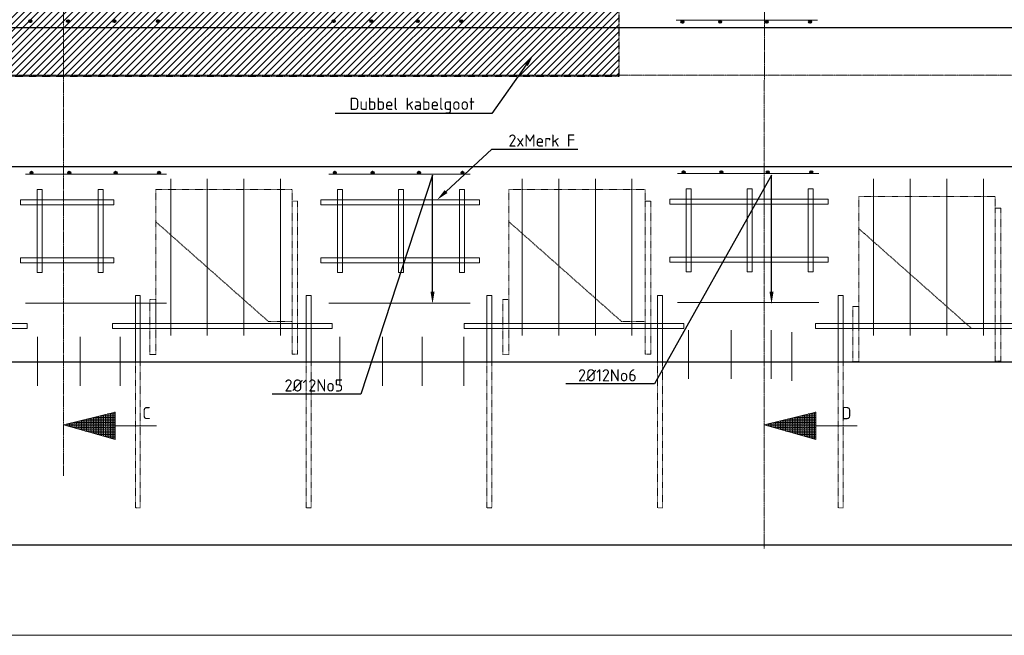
# Model space of a CAD drawing. Header units: millimetres. Extents: x -8028558 to 327273, y -63352 to 83293.
# Tile 156 of 195: x 245199 to 249233, y 7875 to 10398. Entities that reach past the tile are written whole.
import ezdxf
from ezdxf import colors
from ezdxf.entities.mleader import LeaderData, LeaderLine
from ezdxf.math import Vec2, Vec3

# ---------------------------------------------------------------- set-up
doc = ezdxf.new("R2010")
doc.units = ezdxf.units.MM
doc.linetypes.add('NLCS-HIDDEN', pattern=[4, 2, -2])
doc.linetypes.add('XX-AFBREEK', pattern=[7, 4, -1, 1, -1])
for name, color, linetype, lineweight in [('B-CO-BC-AFBREEKLIJN-G', 7, 'XX-AFBREEK', 18), ('B-CO-BC-BETONVORM-GD', 90, 'Continuous', 25), ('B-CO-BC-BETONVORM_GEWAPEND-T70', 210, 'Continuous', 70), ('B-CO-BC-WAPENING-G', 170, 'Continuous', 18), ('B-CO-BC-WAPENING-GD', 130, 'Continuous', 25), ('B-CO-BC-WAPENING_HOOFDWAPENING-G', 170, 'Continuous', 18), ('B-CO-BC-WAPENING_HOOFDWAPENING-GN', 140, 'NLCS-HIDDEN', 13), ('B-CO-KL-OVERIG_MANTELBUIS - CENTREERLIJN-GD', 8, 'NLCS-HIDDEN', 25), ('B-CO-SC-STAALVORM-AD', 252, 'Continuous', 18), ('N-CO-BC-WAPENING_LOOPLIJN-G', 10, 'Continuous', 18), ('X-XX-AL-VERWIJZING-T25', 7, 'Continuous', 25)]:
    doc.layers.add(name, color=color, linetype=linetype, lineweight=lineweight)
doc.layers.add('B-CO-BC-KABELGOOT-A', color=253, linetype='Continuous', lineweight=25, transparency=0.6)
doc.styles.add('NLCS-ISO-MM20-T25', font='NLCS-ISO.ttf', dxfattribs={"height": 50})
pattern_1 = [(45, (-5, 0), (-2.828427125, 2.828427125), []), (45, (-5, 2.4284), (-2.828427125, 2.828427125), []), (45, (-5, 2.5284), (-2.828427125, 2.828427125), []), (45, (-5, 2.6284), (-2.828427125, 2.828427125), [])]
pattern_2 = [(45, (0, 0), (-2.828427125, 2.828427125), []), (45, (0, 2.4284), (-2.828427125, 2.828427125), []), (45, (0, 2.5284), (-2.828427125, 2.828427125), []), (45, (0, 2.6284), (-2.828427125, 2.828427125), [])]

msp = doc.modelspace()

# ---------------------------------------------------------------- hatches: boundary and pattern name
at = {"layer": 'B-CO-BC-KABELGOOT-A'}
h = msp.add_hatch(dxfattribs=at)
h.set_pattern_fill('ACO-BETON_GEWAPEND-SODMM', color=256, scale=10, pattern_type=2)
h.set_pattern_definition([(45, (0, 0), (-14.1421356, 14.1421356), [])])
h.paths.add_polyline_path([(246990, 12738.7), (246975.3, 10735.1), (243145.2, 10735.1), (243148.5, 8994.7), (243825, 8994.7), (243825, 10166.9), (247655, 10166.9), (247655, 12738.7)])
at = {"layer": 'B-CO-SC-STAALVORM-AD'}
h = msp.add_hatch(dxfattribs=at)
h.set_pattern_fill('ACO-STAAL', color=256, pattern_type=2)
h.set_pattern_definition(pattern_1)
h.paths.add_polyline_path([(245248, 10392.1, -1), (245236, 10392.1, -1)])
h = msp.add_hatch(dxfattribs=at)
h.set_pattern_fill('ACO-STAAL', color=256, pattern_type=2)
h.set_pattern_definition(pattern_1)
h.paths.add_polyline_path([(245402.6, 10392.1, -1), (245390.6, 10392.1, -1)])
h = msp.add_hatch(dxfattribs=at)
h.set_pattern_fill('ACO-STAAL', color=256, pattern_type=2)
h.set_pattern_definition(pattern_1)
h.paths.add_polyline_path([(245592.7, 10392.1, -1), (245580.7, 10392.1, -1)])
h = msp.add_hatch(dxfattribs=at)
h.set_pattern_fill('ACO-STAAL', color=256, pattern_type=2)
h.set_pattern_definition(pattern_1)
h.paths.add_polyline_path([(245770.9, 10392.1, -1), (245758.9, 10392.1, -1)])
h = msp.add_hatch(dxfattribs=at)
h.set_pattern_fill('ACO-STAAL', color=256, pattern_type=2)
h.set_pattern_definition(pattern_1)
h.paths.add_polyline_path([(246491, 10392.1, -1), (246479, 10392.1, -1)])
h = msp.add_hatch(dxfattribs=at)
h.set_pattern_fill('ACO-STAAL', color=256, pattern_type=2)
h.set_pattern_definition(pattern_1)
h.paths.add_polyline_path([(246645.7, 10392.1, -1), (246633.7, 10392.1, -1)])
h = msp.add_hatch(dxfattribs=at)
h.set_pattern_fill('ACO-STAAL', color=256, pattern_type=2)
h.set_pattern_definition(pattern_1)
h.paths.add_polyline_path([(246835.7, 10392.1, -1), (246823.7, 10392.1, -1)])
h = msp.add_hatch(dxfattribs=at)
h.set_pattern_fill('ACO-STAAL', color=256, pattern_type=2)
h.set_pattern_definition(pattern_1)
h.paths.add_polyline_path([(247014, 10392.1, -1), (247002, 10392.1, -1)])
h = msp.add_hatch(dxfattribs=at)
h.set_pattern_fill('ACO-STAAL', color=256, pattern_type=2)
h.set_pattern_definition(pattern_1)
h.paths.add_polyline_path([(247920.1, 10389.8, -1), (247908.1, 10389.8, -1)])
h = msp.add_hatch(dxfattribs=at)
h.set_pattern_fill('ACO-STAAL', color=256, pattern_type=2)
h.set_pattern_definition(pattern_1)
h.paths.add_polyline_path([(248074.7, 10389.8, -1), (248062.7, 10389.8, -1)])
h = msp.add_hatch(dxfattribs=at)
h.set_pattern_fill('ACO-STAAL', color=256, pattern_type=2)
h.set_pattern_definition(pattern_1)
h.paths.add_polyline_path([(248264.7, 10389.8, -1), (248252.7, 10389.8, -1)])
h = msp.add_hatch(dxfattribs=at)
h.set_pattern_fill('ACO-STAAL', color=256, pattern_type=2)
h.set_pattern_definition(pattern_1)
h.paths.add_polyline_path([(248443, 10389.8, -1), (248431, 10389.8, -1)])
h = msp.add_hatch(dxfattribs=at)
h.set_pattern_fill('ACO-STAAL', color=256, pattern_type=2)
h.set_pattern_definition(pattern_2)
h.paths.add_polyline_path([(245253, 9770.9, 1), (245241, 9770.9, 1)])
h = msp.add_hatch(dxfattribs=at)
h.set_pattern_fill('ACO-STAAL', color=256, pattern_type=2)
h.set_pattern_definition(pattern_2)
h.paths.add_polyline_path([(245407.6, 9770.9, 1), (245395.6, 9770.9, 1)])
h = msp.add_hatch(dxfattribs=at)
h.set_pattern_fill('ACO-STAAL', color=256, pattern_type=2)
h.set_pattern_definition(pattern_2)
h.paths.add_polyline_path([(245597.7, 9770.9, 1), (245585.7, 9770.9, 1)])
h = msp.add_hatch(dxfattribs=at)
h.set_pattern_fill('ACO-STAAL', color=256, pattern_type=2)
h.set_pattern_definition(pattern_2)
h.paths.add_polyline_path([(245775.9, 9770.9, 1), (245763.9, 9770.9, 1)])
h = msp.add_hatch(dxfattribs=at)
h.set_pattern_fill('ACO-STAAL', color=256, pattern_type=2)
h.set_pattern_definition(pattern_2)
h.paths.add_polyline_path([(246496, 9770.9, 1), (246484, 9770.9, 1)])
h = msp.add_hatch(dxfattribs=at)
h.set_pattern_fill('ACO-STAAL', color=256, pattern_type=2)
h.set_pattern_definition(pattern_2)
h.paths.add_polyline_path([(246650.7, 9770.9, 1), (246638.7, 9770.9, 1)])
h = msp.add_hatch(dxfattribs=at)
h.set_pattern_fill('ACO-STAAL', color=256, pattern_type=2)
h.set_pattern_definition(pattern_2)
h.paths.add_polyline_path([(246840.7, 9770.9, 1), (246828.7, 9770.9, 1)])
h = msp.add_hatch(dxfattribs=at)
h.set_pattern_fill('ACO-STAAL', color=256, pattern_type=2)
h.set_pattern_definition(pattern_2)
h.paths.add_polyline_path([(247019, 9770.9, 1), (247007, 9770.9, 1)])
h = msp.add_hatch(dxfattribs=at)
h.set_pattern_fill('ACO-STAAL', color=256, pattern_type=2)
h.set_pattern_definition(pattern_2)
h.paths.add_polyline_path([(247925.1, 9773.2, 1), (247913.1, 9773.2, 1)])
h = msp.add_hatch(dxfattribs=at)
h.set_pattern_fill('ACO-STAAL', color=256, pattern_type=2)
h.set_pattern_definition(pattern_2)
h.paths.add_polyline_path([(248079.7, 9773.2, 1), (248067.7, 9773.2, 1)])
h = msp.add_hatch(dxfattribs=at)
h.set_pattern_fill('ACO-STAAL', color=256, pattern_type=2)
h.set_pattern_definition(pattern_2)
h.paths.add_polyline_path([(248269.7, 9773.2, 1), (248257.7, 9773.2, 1)])
h = msp.add_hatch(dxfattribs=at)
h.set_pattern_fill('ACO-STAAL', color=256, pattern_type=2)
h.set_pattern_definition(pattern_2)
h.paths.add_polyline_path([(248448, 9773.2, 1), (248436, 9773.2, 1)])
at = {"layer": 'N-CO-BC-WAPENING_LOOPLIJN-G', "ltscale": 500, "true_color": 0x636466}
h = msp.add_hatch(dxfattribs=at)
h.set_pattern_fill('ANGLE', color=251)
h.set_pattern_definition([(0, (-1422971.218, -156412.8926), (0, 6.985), [5.08, -1.905]), (90, (-1422971.218, -156412.8926), (-6.985, 4e-16), [5.08, -1.905])])
h.paths.add_polyline_path([(245590.4, 8677.8), (245590.4, 8790.3), (245379, 8737.5), (245379, 8737.2)])
h = msp.add_hatch(dxfattribs=at)
h.set_pattern_fill('ANGLE', color=251)
h.set_pattern_definition([(0, (-1420100.254, -156412.8926), (0, 6.985), [5.08, -1.905]), (90, (-1420100.254, -156412.8926), (-6.985, 4e-16), [5.08, -1.905])])
h.paths.add_polyline_path([(248461.3, 8677.8), (248461.3, 8790.3), (248249.9, 8737.5), (248249.9, 8737.2)])

# ---------------------------------------------------------------- linework, layer by layer
at = {"layer": 'B-CO-BC-AFBREEKLIJN-G', "flags": 128}
for points in [[(245378.4, 8529.2), (245379, 13229.5)], [(248249.4, 8230.9), (248249.9, 12646.3)], [(263813.8, 10171.4), (241819.5, 10171.4)]]:
    msp.add_lwpolyline(points, dxfattribs=at)
at = {"layer": 'B-CO-BC-BETONVORM-GD', "flags": 128}
for points in [[(262329.6, 10364.7), (243125.6, 10364.7)], [(262329.6, 9794.7), (243104.6, 9794.7)], [(262329.6, 8994.7), (242955.6, 8994.7)], [(244180.6, 8246.4), (262329.6, 8246.4)], [(244914.4, 7875.3), (262329.6, 7876.9)], [(244935.4, 7875.3), (262329.6, 7876.9)]]:
    msp.add_lwpolyline(points, dxfattribs=at)
at = {"layer": 'B-CO-BC-WAPENING-G', "flags": 128}
for points in [[(245590.4, 8734), (245758.9, 8734)], [(248461.3, 8734), (248629.8, 8734)]]:
    msp.add_lwpolyline(points, dxfattribs=at)
at = {"layer": 'B-CO-BC-WAPENING-GD'}
for centre in [(245242, 10392.1), (245396.6, 10392.1), (245586.7, 10392.1), (245764.9, 10392.1), (246485, 10392.1), (246639.7, 10392.1), (246829.7, 10392.1), (247008, 10392.1), (247914.1, 10389.8), (248068.7, 10389.8), (248258.7, 10389.8), (248437, 10389.8), (245247, 9770.9), (245401.6, 9770.9), (245591.7, 9770.9), (245769.9, 9770.9), (246490, 9770.9), (246644.7, 9770.9), (246834.7, 9770.9), (247013, 9770.9), (247919.1, 9773.2), (248073.7, 9773.2), (248263.7, 9773.2), (248442, 9773.2)]:
    msp.add_circle(centre, 6, dxfattribs=at)
at = {"layer": 'B-CO-BC-WAPENING_HOOFDWAPENING-G', "flags": 128}
for points in [[(248467.8, 10395.9), (247888.9, 10395.9)], [(245800.7, 9764.8), (245221.8, 9764.8)], [(247043.8, 9764.8), (246464.8, 9764.8)], [(248472.8, 9767.2), (247893.9, 9767.2)], [(245817.4, 9104.2), (245817.4, 9745.8)], [(245967.4, 9104.2), (245967.4, 9745.8)], [(246117.4, 9104.2), (246117.4, 9745.8)], [(246267.4, 9104.2), (246267.4, 9745.8)], [(247257.4, 9104.2), (247257.4, 9745.8)], [(247407.4, 9104.2), (247407.4, 9745.8)], [(247557.4, 9104.2), (247557.4, 9745.8)], [(247707.4, 9104.2), (247707.4, 9745.8)], [(248697.4, 9104.2), (248697.4, 9745.8)], [(248847.4, 9104.2), (248847.4, 9745.8)], [(248997.4, 9104.2), (248997.4, 9745.8)], [(249147.4, 9104.2), (249147.4, 9745.8)], [(245692.6, 9268.3), (245672.6, 9268.3)], [(245672.6, 9268.3), (245672.6, 8998.3)], [(245692.6, 9268.3), (245692.6, 8998.3)], [(246392.4, 9268.3), (246372.4, 9268.3)], [(246372.4, 9268.3), (246372.4, 8998.3)], [(246392.4, 9268.3), (246392.4, 8998.3)], [(247132.6, 9268.3), (247112.6, 9268.3)], [(247112.6, 9268.3), (247112.6, 8998.3)], [(247132.6, 9268.3), (247132.6, 8998.3)], [(247812.4, 9268.3), (247812.4, 8998.3)], [(247832.4, 9268.3), (247812.4, 9268.3)], [(247832.4, 9268.3), (247832.4, 8998.3)], [(248472.8, 9239.4), (247893.9, 9239.4)], [(248572.6, 9268.3), (248552.6, 9268.3)], [(248552.6, 9268.3), (248552.6, 8998.3)], [(248572.6, 9268.3), (248572.6, 8998.3)], [(245800.7, 9237.1), (245221.8, 9237.1)], [(247043.8, 9237.1), (246464.8, 9237.1)], [(247938.8, 9125.7), (247938.8, 8925.7)], [(248114.3, 9125.7), (248114.3, 8925.7)], [(248277, 9125.7), (248277, 8925.7)], [(248362.3, 9118.3), (248362.3, 8918.3)], [(245271.6, 9098.3), (245271.6, 8898.3)], [(245447.1, 9098.3), (245447.1, 8898.3)], [(245609.8, 9098.3), (245609.8, 8898.3)], [(246509.8, 9098.3), (246509.8, 8898.3)], [(246685.3, 9098.3), (246685.3, 8898.3)], [(246847.9, 9098.3), (246847.9, 8898.3)], [(247018.6, 9098.3), (247018.6, 8898.3)]]:
    msp.add_lwpolyline(points, dxfattribs=at)
at = {"layer": 'B-CO-BC-WAPENING_HOOFDWAPENING-G'}
for points in [[(245290.5, 9702.4), (245270.5, 9702.4), (245270.5, 9362.4), (245290.5, 9362.4)], [(245540.5, 9702.4), (245520.5, 9702.4), (245520.5, 9362.4), (245540.5, 9362.4)], [(246520.8, 9702.4), (246500.8, 9702.4), (246500.8, 9362.4), (246520.8, 9362.4)], [(246770.8, 9702.4), (246750.8, 9702.4), (246750.8, 9362.4), (246770.8, 9362.4)], [(247020.8, 9702.4), (247000.8, 9702.4), (247000.8, 9362.4), (247020.8, 9362.4)], [(247949.8, 9704.7), (247929.8, 9704.7), (247929.8, 9364.7), (247949.8, 9364.7)], [(248199.8, 9704.7), (248179.8, 9704.7), (248179.8, 9364.7), (248199.8, 9364.7)], [(248449.8, 9704.7), (248429.8, 9704.7), (248429.8, 9364.7), (248449.8, 9364.7)], [(247082.7, 9659.8), (246432.7, 9659.8), (246432.7, 9639.8), (247082.7, 9639.8)], [(248511.8, 9662.1), (247861.8, 9662.1), (247861.8, 9642.1), (248511.8, 9642.1)], [(247082.7, 9422.3), (246432.7, 9422.3), (246432.7, 9402.3), (247082.7, 9402.3)], [(248511.8, 9424.6), (247861.8, 9424.6), (247861.8, 9404.6), (248511.8, 9404.6)], [(245229.6, 9153.3), (244329.6, 9153.3), (244329.6, 9133.3), (245229.6, 9133.3)], [(246479.4, 9153.3), (245579.4, 9153.3), (245579.4, 9133.3), (246479.4, 9133.3)], [(247919.4, 9153.3), (247019.4, 9153.3), (247019.4, 9133.3), (247919.4, 9133.3)], [(249359.4, 9153.3), (248459.4, 9153.3), (248459.4, 9133.3), (249359.4, 9133.3)]]:
    msp.add_lwpolyline(points, close=True, dxfattribs=at)
for points in [[(245584.2, 9659.8), (245202.4, 9659.8), (245202.4, 9639.8), (245584.2, 9639.8)], [(245584.2, 9639.8), (245584.2, 9659.8)], [(245584.2, 9422.3), (245202.4, 9422.3), (245202.4, 9402.3), (245584.2, 9402.3)], [(245584.2, 9402.3), (245584.2, 9422.3)]]:
    msp.add_lwpolyline(points, dxfattribs=at)
at = {"layer": 'B-CO-BC-WAPENING_HOOFDWAPENING-GN', "flags": 128}
for points in [[(246315, 9702.6), (245756.4, 9702.6)], [(245756.4, 9702.6), (245756.4, 9161.3)], [(246315, 9653.9), (246315, 9702.6)], [(247761.9, 9702.6), (247203.3, 9702.6)], [(247203.3, 9702.6), (247203.3, 9161.3)], [(247761.9, 9653.9), (247761.9, 9702.6)], [(249196, 9673.9), (248637.4, 9673.9)], [(248637.4, 9673.9), (248637.4, 9132.7)], [(249196, 9625.3), (249196, 9673.9)], [(246217.7, 9161.3), (245756.4, 9570.1)], [(247664.6, 9161.3), (247203.3, 9570.1)], [(249098.7, 9132.7), (248637.4, 9541.4)], [(246315, 9161.3), (246217.7, 9161.3)], [(247761.9, 9161.3), (247664.6, 9161.3)], [(249196, 9132.7), (249098.7, 9132.7)], [(245672.6, 8398.3), (245672.6, 8998.3)], [(245692.6, 8998.3), (245692.6, 8398.3)], [(246372.4, 8398.3), (246372.4, 8998.3)], [(246392.4, 8998.3), (246392.4, 8398.3)], [(247112.6, 8398.3), (247112.6, 8998.3)], [(247132.6, 8998.3), (247132.6, 8398.3)], [(247812.4, 8398.3), (247812.4, 8998.3)], [(247832.4, 8998.3), (247832.4, 8398.3)], [(248552.6, 8398.3), (248552.6, 8998.3)], [(248572.6, 8998.3), (248572.6, 8398.3)], [(245692.6, 8398.3), (245672.6, 8398.3)], [(246392.4, 8398.3), (246372.4, 8398.3)], [(247132.6, 8398.3), (247112.6, 8398.3)], [(247832.4, 8398.3), (247812.4, 8398.3)], [(248572.6, 8398.3), (248552.6, 8398.3)]]:
    msp.add_lwpolyline(points, dxfattribs=at)
at = {"layer": 'B-CO-BC-WAPENING_HOOFDWAPENING-GN'}
for points in [[(246337.3, 9027.9), (246315, 9027.9), (246315, 9653.9), (246337.3, 9653.9)], [(247784.2, 9027.9), (247761.9, 9027.9), (247761.9, 9653.9), (247784.2, 9653.9)], [(249218.3, 8999.3), (249196, 8999.3), (249196, 9625.3), (249218.3, 9625.3)], [(245756.4, 9251.7), (245731.2, 9251.7), (245731.2, 9025.8), (245756.4, 9025.8)], [(247203.3, 9251.7), (247178.1, 9251.7), (247178.1, 9025.8), (247203.3, 9025.8)], [(248637.4, 9223.1), (248612.1, 9223.1), (248612.1, 8997.1), (248637.4, 8997.1)]]:
    msp.add_lwpolyline(points, close=True, dxfattribs=at)
at = {"layer": 'B-CO-KL-OVERIG_MANTELBUIS - CENTREERLIJN-GD', "flags": 128}
msp.add_lwpolyline([(246990, 12738.7), (246975.3, 10735.1), (243145.2, 10735.1), (243148.5, 8994.7), (243825, 8994.7), (243825, 10166.9), (247655, 10166.9), (247655, 12738.7)], close=True, dxfattribs=at)
at = {"layer": 'N-CO-BC-WAPENING_LOOPLIJN-G', "ltscale": 500, "flags": 128}
for points in [[(245378.4, 8737.3), (245590.4, 8790.3)], [(245590.4, 8790.3), (245590.4, 8677.8)], [(248249.4, 8737.3), (248461.3, 8790.3)], [(248461.3, 8790.3), (248461.3, 8677.8)], [(245590.4, 8677.8), (245378.4, 8737.3)], [(248461.3, 8677.8), (248249.4, 8737.3)]]:
    msp.add_lwpolyline(points, dxfattribs=at)

# ---------------------------------------------------------------- texts
at = {"layer": 'B-CO-BC-BETONVORM_GEWAPEND-T70', "ltscale": 500, "char_height": 50, "attachment_point": 3, "style": 'NLCS-ISO-MM20-T25'}
for s, insert in [('C', (245735.5, 8811)), ('D', (248606.5, 8811))]:
    msp.add_mtext_dynamic_manual_height_columns(s, width=332.893, gutter_width=35, heights=[0], dxfattribs=dict(at, insert=insert))

# ---------------------------------------------------------------- leaders
at = {"layer": 'X-XX-AL-VERWIJZING-T25'}
ml = msp.add_multileader_mtext('Standard', dxfattribs=at)
ml.set_content('2xMerk F', color=256, style='NLCS-ISO-MM20-T25')
ml.set_leader_properties(color=256, linetype='ByLayer', lineweight=-1)
ml.build(insert=Vec2(0, 0))
ml.multileader.update_dxf_attribs({"text_left_attachment_type": 5, "text_right_attachment_type": 5, "dogleg_length": 50, "arrow_head_size": 50})
ctx = ml.context
ctx.base_point, ctx.char_height, ctx.arrow_head_size, ctx.landing_gap_size, ctx.plane_origin = Vec3(247183.2, 9868), 50, 50, 18, Vec3(247123.7, 9398.6)
ctx.left_attachment, ctx.right_attachment = 5, 5
notes = []
notes.append((ctx, [(1, (1, 1, 0), (247133.2, 9868), (1, 0), 50, [(0, [(246908.7, 9659.8)], 0, [])])]))
ctx.mtext.insert, ctx.mtext.flow_direction = Vec3(247201.2, 9928), 5
ml = msp.add_multileader_mtext('Standard', dxfattribs=at)
ml.set_content('2Ø12No5', color=256, style='NLCS-ISO-MM20-T25')
ml.set_leader_properties(color=256, linetype='ByLayer', lineweight=-1)
ml.build(insert=Vec2(0, 0))
ml.multileader.update_dxf_attribs({"text_left_attachment_type": 5, "text_right_attachment_type": 5, "dogleg_length": 50, "arrow_head_size": 50})
ctx = ml.context
ctx.base_point, ctx.char_height, ctx.arrow_head_size, ctx.landing_gap_size, ctx.plane_origin = Vec3(246265.8, 8864.2), 50, 50, 18, Vec3(246890.2, 9233.4)
ctx.left_attachment, ctx.right_attachment = 5, 5
notes.append((ctx, [(0, (1, 1, 0), (246596.8, 8864.2), (-1, 0), 50, [(1, [(246890.2, 9233.4), (246890.2, 9761.2)], 0, [])])]))
ctx.mtext.insert, ctx.mtext.flow_direction = Vec3(246283.8, 8924.2), 5
ml = msp.add_multileader_mtext('Standard', dxfattribs=at)
ml.set_content('2Ø12No6', color=256, style='NLCS-ISO-MM20-T25')
ml.set_leader_properties(color=256, linetype='ByLayer', lineweight=-1)
ml.build(insert=Vec2(0, 0))
ml.multileader.update_dxf_attribs({"text_left_attachment_type": 5, "text_right_attachment_type": 5, "dogleg_length": 50, "arrow_head_size": 50})
ctx = ml.context
ctx.base_point, ctx.char_height, ctx.arrow_head_size, ctx.landing_gap_size, ctx.plane_origin = Vec3(247468.4, 8905.9), 50, 50, 18, Vec3(248279.1, 9233.4)
ctx.left_attachment, ctx.right_attachment = 5, 5
notes.append((ctx, [(0, (1, 1, 0), (247799.4, 8905.9), (-1, 0), 50, [(1, [(248279.1, 9233.4), (248279.1, 9761.2)], 0, [])])]))
ctx.mtext.insert, ctx.mtext.flow_direction = Vec3(247486.4, 8965.9), 5
ml = msp.add_multileader_mtext('Standard', dxfattribs=at)
ml.set_content('6 Ø125xØ119 Hostalit-Z\\P1 Ø110xØ103 Hostalit-Z\\P(buis 100mm uitstek)', color=256, style='NLCS-ISO-MM20-T25')
ml.set_leader_properties(color=256, linetype='ByLayer', lineweight=-1)
ml.build(insert=Vec2(0, 0))
ml.multileader.update_dxf_attribs({"text_left_attachment_type": 5, "text_right_attachment_type": 5, "dogleg_length": 50, "arrow_head_size": 50})
ctx = ml.context
ctx.base_point, ctx.char_height, ctx.arrow_head_size, ctx.landing_gap_size, ctx.plane_origin = Vec3(241993, 8042), 50, 50, 18, Vec3(242489.2, 8307.2)
ctx.left_attachment, ctx.right_attachment = 5, 5
notes.append((ctx, [(1, (1, 1, 0), (242794, 8042), (-1, 0), 50, [(0, [(243210.1, 8249.5)], 0, [])])]))
ctx.mtext.insert, ctx.mtext.width, ctx.mtext.flow_direction = Vec3(242011, 8273.7), 13466.668, 5
for ctx, leaders in notes:
    for number, flags, end, landing, length, lines in leaders:
        leader = LeaderData()
        leader.index, (leader.has_last_leader_line, leader.has_dogleg_vector, leader.attachment_direction) = number, flags
        leader.last_leader_point, leader.dogleg_vector, leader.dogleg_length = Vec3(end), Vec3(landing), length
        for number, points, colour, breaks in lines:
            line = LeaderLine()
            line.index, line.vertices, line.color, line.breaks = number, Vec3.list(points), colors.encode_raw_color(colour), breaks
            leader.lines.append(line)
        ctx.leaders.append(leader)

# ---------------------------------------------------------------- next in the draw order: leaders
ml = msp.add_multileader_mtext('Standard', dxfattribs=at)
ml.set_content('Dubbel kabelgoot', color=256, style='NLCS-ISO-MM20-T25')
ml.set_leader_properties(color=256, linetype='ByLayer', lineweight=-1)
ml.build(insert=Vec2(0, 0))
ml.multileader.update_dxf_attribs({"text_left_attachment_type": 5, "text_right_attachment_type": 5, "dogleg_length": 50, "arrow_head_size": 50})
ctx = ml.context
ctx.base_point, ctx.char_height, ctx.arrow_head_size, ctx.landing_gap_size, ctx.plane_origin = Vec3(246531.5, 10013.4), 50, 50, 18, Vec3(247302.9, 10253.6)
ctx.left_attachment, ctx.right_attachment = 5, 5
notes = []
notes.append((ctx, [(0, (1, 1, 0), (247132.5, 10013.4), (-1, 0), 50, [(0, [(247302.9, 10253.6)], 0, [])])]))
ctx.mtext.insert, ctx.mtext.flow_direction = Vec3(246549.5, 10078.4), 5
ctx.mtext.has_bg_fill, ctx.mtext.bg_color, ctx.mtext.bg_scale_factor, ctx.mtext.bg_transparency, ctx.mtext.use_window_bg_color = 1, -1027028792, 1.5, 0, 1
for ctx, leaders in notes:
    for number, flags, end, landing, length, lines in leaders:
        leader = LeaderData()
        leader.index, (leader.has_last_leader_line, leader.has_dogleg_vector, leader.attachment_direction) = number, flags
        leader.last_leader_point, leader.dogleg_vector, leader.dogleg_length = Vec3(end), Vec3(landing), length
        for number, points, colour, breaks in lines:
            line = LeaderLine()
            line.index, line.vertices, line.color, line.breaks = number, Vec3.list(points), colors.encode_raw_color(colour), breaks
            leader.lines.append(line)
        ctx.leaders.append(leader)

doc.saveas('drawing.dxf')
